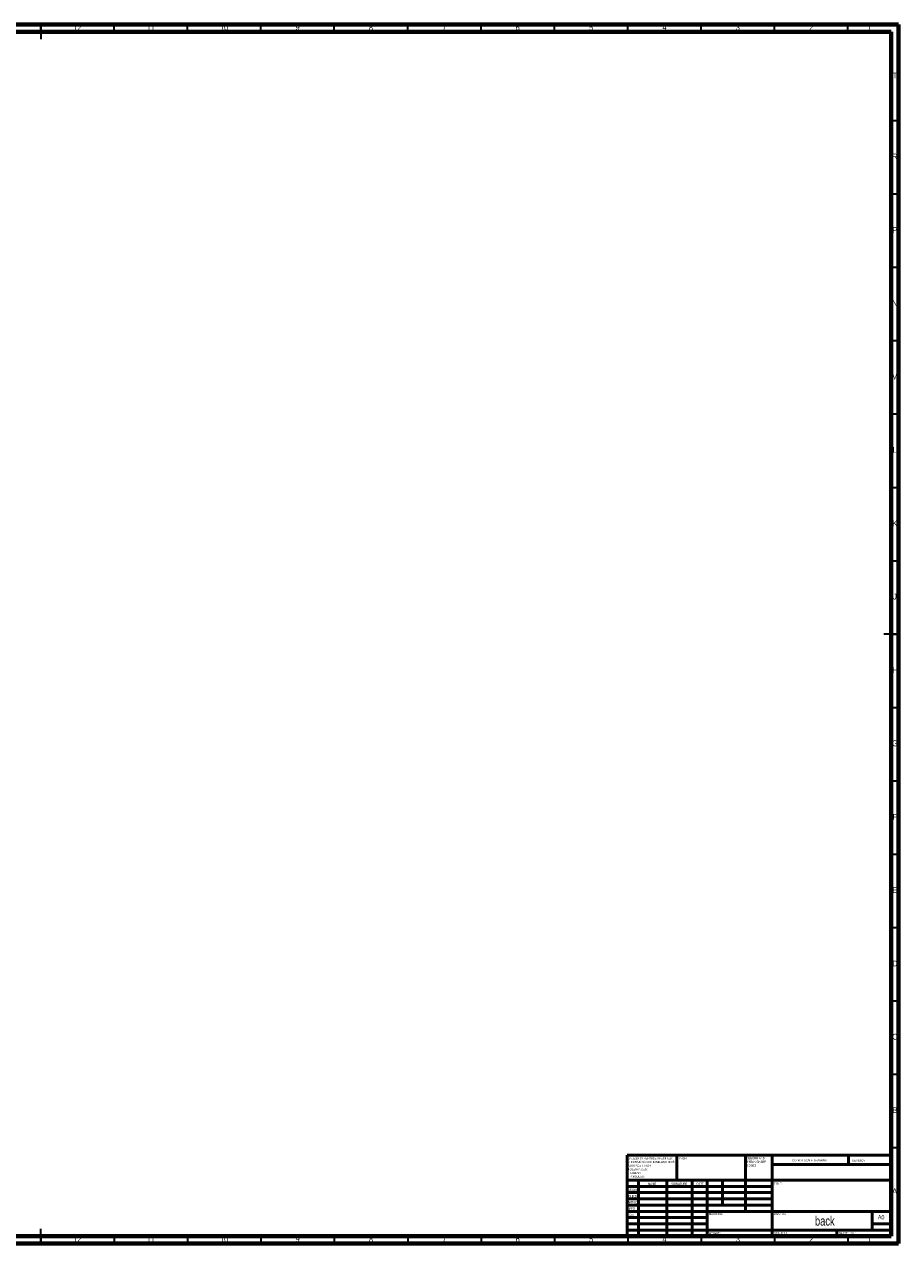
# Model space of a CAD drawing. Header units: millimetres. Extents: x 15 to 1184, y 5 to 836.
# Tile 2 of 2: x 588 to 1184, y 5 to 836. Entities that reach past the tile are written whole.
import ezdxf

# ---------------------------------------------------------------- set-up
doc = ezdxf.new("R2010")
doc.units = ezdxf.units.MM
doc.styles.add('SLDTEXTSTYLE0', font='TXT', dxfattribs={"width": 0.75})
doc.styles.add('SLDTEXTSTYLE1', font='TXT', dxfattribs={"width": 0.686449})
doc.styles.add('SLDTEXTSTYLE2', font='TXT', dxfattribs={"width": 0.6875})

# ---------------------------------------------------------------- blocks, each defined once
blk = doc.blocks.new('SW_NOTE_0')
at = {"color": 0, "linetype": 'Continuous', "lineweight": 0, "char_height": 1.5, "attachment_point": 1, "style": 'SLDTEXTSTYLE0'}
for s, insert in [('UNLESS OTHERWISE SPECIFIED:', (0, 1.93)), ('TOLERANCES:', (0, -5.57)), ('SURFACE FINISH:', (0, -3.07)), ('DIMENSIONS ARE IN MILLIMETERS', (0, -0.57)), ('LINEAR:', (1.69, -8.07)), ('ANGULAR:', (1.69, -10.57))]:
    blk.add_mtext(s, dxfattribs=dict(at, insert=insert))
blk = doc.blocks.new('SW_NOTE_1')
at = {"color": 0, "linetype": 'Continuous', "lineweight": 0, "char_height": 1.5, "attachment_point": 1, "style": 'SLDTEXTSTYLE0'}
for s, insert in [('DEBURR AND', (0, 1.93)), ('BREAK SHARP', (0, -0.57)), ('EDGES', (0, -3.07))]:
    blk.add_mtext(s, dxfattribs=dict(at, insert=insert))

msp = doc.modelspace()

# ---------------------------------------------------------------- linework, layer by layer
at = {"color": 7, "linetype": 'Continuous', "lineweight": 70}
for p, q in [((15, 836), (1184, 836)), ((1184, 836), (1184, 5)), ((20, 831), (1179, 831)), ((1179, 831), (1179, 10)), ((1179, 10), (20, 10)), ((1184, 5), (15, 5))]:
    msp.add_line(p, q, dxfattribs=at)
at = {"color": 7, "linetype": 'Continuous', "lineweight": 35}
for p, q in [((599.5, 836), (599.5, 826)), ((599.5, 831), (599.5, 836)), ((649.5, 831), (649.5, 836)), ((699.5, 831), (699.5, 836)), ((749.5, 831), (749.5, 836)), ((799.5, 831), (799.5, 836)), ((849.5, 831), (849.5, 836)), ((899.5, 831), (899.5, 836)), ((949.5, 831), (949.5, 836)), ((999.5, 831), (999.5, 836)), ((1049.5, 831), (1049.5, 836)), ((1099.5, 831), (1099.5, 836)), ((1149.5, 831), (1149.5, 836)), ((1179, 770.5), (1184, 770.5)), ((1179, 720.5), (1184, 720.5)), ((1179, 670.5), (1184, 670.5)), ((1179, 620.5), (1184, 620.5)), ((1179, 570.5), (1184, 570.5)), ((1179, 520.5), (1184, 520.5)), ((1179, 470.5), (1184, 470.5)), ((1184, 420.5), (1174, 420.5)), ((1179, 420.5), (1184, 420.5)), ((1179, 370.5), (1184, 370.5)), ((1179, 320.5), (1184, 320.5)), ((1179, 270.5), (1184, 270.5)), ((1179, 220.5), (1184, 220.5)), ((1179, 170.5), (1184, 170.5)), ((1179, 120.5), (1184, 120.5)), ((1179, 70.5), (1184, 70.5)), ((599.5, 5), (599.5, 15)), ((599.5, 10), (599.5, 5)), ((649.5, 10), (649.5, 5)), ((699.5, 10), (699.5, 5)), ((749.5, 10), (749.5, 5)), ((799.5, 10), (799.5, 5)), ((849.5, 10), (849.5, 5)), ((899.5, 10), (899.5, 5)), ((949.5, 10), (949.5, 5)), ((999.5, 10), (999.5, 5)), ((1049.5, 10), (1049.5, 5)), ((1099.5, 10), (1099.5, 5)), ((1149.5, 10), (1149.5, 5))]:
    msp.add_line(p, q, dxfattribs=at)
at = {"color": 7, "linetype": 'Continuous', "lineweight": 50}
for p, q in [((999, 65.25), (1179, 65.25)), ((999, 65.25), (999, 10)), ((1032.8, 48.25), (1032.8, 65.25)), ((1079.6, 65.25), (1079.6, 27)), ((1097.8, 65.25), (1097.8, 10)), ((1179, 58.88), (1097.8, 58.88)), ((1149.8, 58.88), (1149.8, 65.25)), ((1179, 48.25), (999, 48.25)), ((1097.8, 44), (999, 44)), ((1006.8, 48.25), (1006.8, 10)), ((1025.99, 48.25), (1025.99, 10)), ((1043.4, 48.25), (1043.4, 10)), ((1053.6, 10), (1053.6, 48.25)), ((1064, 31.25), (1064, 48.25)), ((1097.8, 39.75), (999, 39.75)), ((1097.8, 35.5), (999, 35.5)), ((1097.8, 31.25), (999, 31.25)), ((1053.6, 27), (999, 27)), ((1053.6, 27), (1179, 27)), ((1166, 14.25), (1166, 27)), ((1053.6, 22.75), (999, 22.75)), ((1053.6, 18.5), (999, 18.5)), ((1179, 18.5), (1166, 18.5)), ((999, 14.25), (1179, 14.25)), ((1142, 10), (1142, 14.25))]:
    msp.add_line(p, q, dxfattribs=at)

# ---------------------------------------------------------------- block references
at = {"color": 7, "linetype": 'Continuous', "lineweight": 0}
for name, p in [('SW_NOTE_0', (999.59, 61.99)), ('SW_NOTE_1', (1080.31, 62.07))]:
    msp.add_blockref(name, p, dxfattribs=at)

# ---------------------------------------------------------------- texts
for s, insert, char_height, attachment_point, style in [('12', (624.42, 835.99), 3.969, 2, 'SLDTEXTSTYLE0'), ('11', (674.42, 835.99), 3.969, 2, 'SLDTEXTSTYLE0'), ('10', (724.42, 835.99), 3.969, 2, 'SLDTEXTSTYLE0'), ('9', (774.46, 835.99), 3.97, 2, 'SLDTEXTSTYLE0'), ('8', (824.46, 835.99), 3.97, 2, 'SLDTEXTSTYLE0'), ('7', (874.46, 835.99), 3.97, 2, 'SLDTEXTSTYLE0'), ('6', (924.46, 835.99), 3.97, 2, 'SLDTEXTSTYLE0'), ('5', (974.46, 835.99), 3.97, 2, 'SLDTEXTSTYLE0'), ('4', (1024.46, 835.99), 3.97, 2, 'SLDTEXTSTYLE0'), ('3', (1074.46, 835.99), 3.97, 2, 'SLDTEXTSTYLE0'), ('2', (1124.46, 835.99), 3.97, 2, 'SLDTEXTSTYLE0'), ('1', (1164.21, 835.99), 3.97, 2, 'SLDTEXTSTYLE0'), ('T', (1181.49, 803.18), 3.97, 2, 'SLDTEXTSTYLE0'), ('R', (1181.44, 747.99), 3.97, 2, 'SLDTEXTSTYLE0'), ('P', (1181.48, 697.93), 3.97, 2, 'SLDTEXTSTYLE0'), ('N', (1181.46, 647.99), 3.97, 2, 'SLDTEXTSTYLE0'), ('M', (1181.36, 597.93), 3.97, 2, 'SLDTEXTSTYLE0'), ('L', (1181.45, 547.99), 3.97, 2, 'SLDTEXTSTYLE0'), ('K', (1181.49, 497.93), 3.97, 2, 'SLDTEXTSTYLE0'), ('J', (1181.47, 447.99), 3.97, 2, 'SLDTEXTSTYLE0'), ('H', (1181.49, 397.93), 3.97, 2, 'SLDTEXTSTYLE0'), ('G', (1181.49, 347.99), 3.97, 2, 'SLDTEXTSTYLE0'), ('F', (1181.46, 297.93), 3.97, 2, 'SLDTEXTSTYLE0'), ('E', (1181.51, 247.99), 3.97, 2, 'SLDTEXTSTYLE0'), ('D', (1181.45, 197.93), 3.97, 2, 'SLDTEXTSTYLE0'), ('C', (1181.46, 147.99), 3.97, 2, 'SLDTEXTSTYLE0'), ('B', (1181.47, 97.93), 3.97, 2, 'SLDTEXTSTYLE0'), ('FINISH:', (1033.37, 63.92), 1.5, 1, 'SLDTEXTSTYLE0'), ('DO NOT SCALE DRAWING', (1111.61, 62.53), 1.5, 1, 'SLDTEXTSTYLE0'), ('REVISION', (1152.33, 62.33), 1.5, 1, 'SLDTEXTSTYLE0'), ('DRAWN', (999.64, 42.38), 1.5, 1, 'SLDTEXTSTYLE1'), ('NAME', (1013.32, 46.5), 1.5, 1, 'SLDTEXTSTYLE0'), ('SIGNATURE', (1029.03, 46.56), 1.5, 1, 'SLDTEXTSTYLE0'), ('DATE', (1046.21, 46.58), 1.5, 1, 'SLDTEXTSTYLE0'), ('TITLE:', (1099.09, 46.58), 1.5, 1, 'SLDTEXTSTYLE0'), ('A', (1181.34, 42.68), 3.97, 2, 'SLDTEXTSTYLE0'), ("APPV'D", (999.4, 34.07), 1.5, 1, 'SLDTEXTSTYLE0'), ("CHK'D", (999.94, 38.16), 1.5, 1, 'SLDTEXTSTYLE0'), ('MFG', (1000.12, 29.72), 1.5, 1, 'SLDTEXTSTYLE0'), ('Q.A', (1000.51, 25.5), 1.5, 1, 'SLDTEXTSTYLE0'), ('MATERIAL:', (1054.65, 25.99), 1.5, 1, 'SLDTEXTSTYLE0'), ('DWG NO.', (1098.95, 25.99), 1.5, 1, 'SLDTEXTSTYLE0'), ('back', (1133.72, 23.61), 6.35, 2, 'SLDTEXTSTYLE0'), ('A0', (1169.87, 24.41), 2.91, 1, 'SLDTEXTSTYLE0'), ('12', (624.42, 9.99), 3.969, 2, 'SLDTEXTSTYLE0'), ('11', (674.42, 9.99), 3.969, 2, 'SLDTEXTSTYLE0'), ('10', (724.42, 9.99), 3.969, 2, 'SLDTEXTSTYLE0'), ('9', (774.46, 9.99), 3.97, 2, 'SLDTEXTSTYLE0'), ('8', (824.46, 9.99), 3.97, 2, 'SLDTEXTSTYLE0'), ('7', (874.46, 9.99), 3.97, 2, 'SLDTEXTSTYLE0'), ('6', (924.46, 9.99), 3.97, 2, 'SLDTEXTSTYLE0'), ('5', (974.46, 9.99), 3.97, 2, 'SLDTEXTSTYLE0'), ('4', (1024.46, 9.99), 3.97, 2, 'SLDTEXTSTYLE0'), ('WEIGHT:', (1054.62, 12.95), 1.499, 1, 'SLDTEXTSTYLE0'), ('3', (1074.46, 9.99), 3.97, 2, 'SLDTEXTSTYLE0'), ('SCALE:1:1', (1099.07, 12.9), 1.5, 1, 'SLDTEXTSTYLE0'), ('2', (1124.46, 9.99), 3.97, 2, 'SLDTEXTSTYLE0'), ('SHEET 1 OF 1', (1143.48, 12.9), 1.5, 1, 'SLDTEXTSTYLE2'), ('1', (1164.21, 9.99), 3.97, 2, 'SLDTEXTSTYLE0')]:
    msp.add_mtext(s, dxfattribs=dict(at, insert=insert, char_height=char_height, attachment_point=attachment_point, style=style))

doc.saveas('drawing.dxf')
